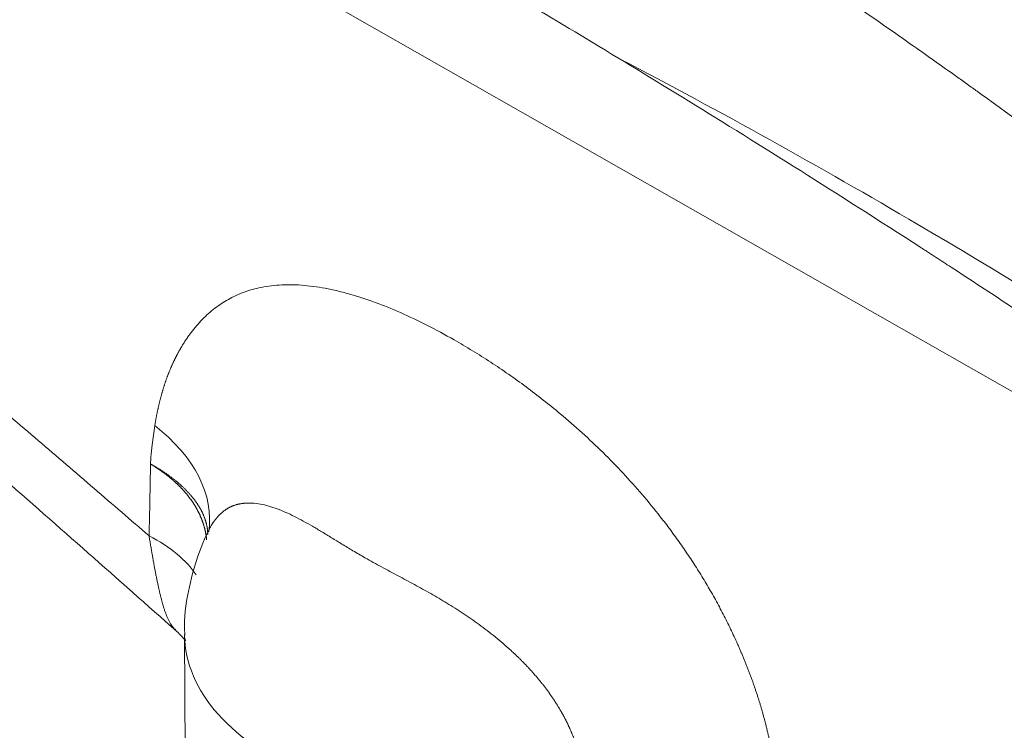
# Model space of a CAD drawing. Header units: millimetres. Extents: x 19214 to 26510, y -7957 to -532.
# Tile 107 of 150: x 26390.88 to 26397.34, y -7537.54 to -7532.88. Entities that reach past the tile are written whole.
import ezdxf

# ---------------------------------------------------------------- set-up
doc = ezdxf.new("R2010")
doc.units = ezdxf.units.MM
doc.header["$LTSCALE"] = 0.3175
doc.layers.add('1轮廓实线层', color=7, linetype='Continuous', lineweight=18)

# ---------------------------------------------------------------- blocks, each defined once
blk = doc.blocks.new('坐标系')
at = {"layer": '1轮廓实线层'}
for p, q in [((42527.8013, -35936.902), (42519.6446, -35932.2539)), ((42522.8033, -35936.1952), (42522.8047, -35936.1971)), ((42522.7031, -35936.6019), (42522.7128, -35938.3298))]:
    blk.add_line(p, q, dxfattribs=at)
for centre, major_axis, ratio, start_param, end_param in [((42522.0971, -35936.1131), (-0.6927, 0.1204), 0.64887, 3.155223, 4.030796), ((42522.0774, -35936.4832), (-0.7029, 0.0168), 0.502371, 3.473643, 3.941253), ((42523.828, -35936.5956), (1.125, 0.0063), 0.573587, 3.1429, 5.008202)]:
    blk.add_ellipse(centre, major_axis=major_axis, ratio=ratio, start_param=start_param, end_param=end_param, dxfattribs=at)
for points, knots in [([(42520.0546, -35920.3356), (42521.9234, -35921.8575), (42524.7207, -35924.0883), (42528.4637, -35926.9991), (42531.2802, -35929.157), (42533.6375, -35930.9401), (42535.5308, -35932.3607), (42536.9549, -35933.4242), (42538.3839, -35934.4867), (42539.5792, -35935.3723), (42540.5387, -35936.0814), (42541.1398, -35936.525), (42541.6215, -35936.8803), (42541.9836, -35937.147), (42542.285, -35937.369), (42542.4975, -35937.5255), (42542.617, -35937.6134), (42542.6806, -35937.6602), (42542.7088, -35937.6809)], [0, 0, 0, 0, 0.25, 0.375, 0.5, 0.625, 0.6875, 0.75, 0.8125, 0.875, 0.90625, 0.9375, 0.953125, 0.96875, 0.984375, 0.992187, 0.996094, 1, 1, 1, 1]), ([(42542.3105, -35937.9101), (42541.8367, -35937.5614), (42541.3629, -35937.2124), (42540.6523, -35936.6883), (42540.4154, -35936.5135), (42539.9417, -35936.1636), (42539.7049, -35935.9886), (42538.9944, -35935.4632), (42538.5208, -35935.1124), (42537.5738, -35934.4096), (42537.1004, -35934.0577), (42535.6803, -35932.9999), (42534.7339, -35932.292), (42533.315, -35931.2251), (42532.8422, -35930.8686), (42531.8969, -35930.1536), (42531.4244, -35929.7951), (42530.4799, -35929.0761), (42530.0079, -35928.7155), (42529.0641, -35927.9921), (42528.5924, -35927.6293), (42527.6491, -35926.9014), (42527.1776, -35926.5363), (42526.2347, -35925.8035), (42525.7634, -35925.4359), (42524.8211, -35924.698), (42524.3501, -35924.3278), (42523.4088, -35923.5842), (42522.9386, -35923.2109), (42521.9993, -35922.4608), (42521.5303, -35922.0839), (42520.8272, -35921.5163), (42520.5929, -35921.3267), (42520.2414, -35921.0417), (42520.1243, -35920.9466), (42519.89, -35920.7562), (42519.7729, -35920.6609), (42519.6557, -35920.5655)], [0, 0, 0, 0, 0.0625, 0.0625, 0.09375, 0.09375, 0.125, 0.125, 0.1875, 0.1875, 0.25, 0.25, 0.375, 0.375, 0.4375, 0.4375, 0.5, 0.5, 0.5625, 0.5625, 0.625, 0.625, 0.6875, 0.6875, 0.75, 0.75, 0.8125, 0.8125, 0.875, 0.875, 0.9375, 0.9375, 0.96875, 0.96875, 0.984375, 0.984375, 1, 1, 1, 1]), ([(42525.4058, -35947.6695), (42523.5253, -35946.2857), (42519.7503, -35943.4971), (42514.0677, -35939.2284), (42509.336, -35935.5813), (42505.566, -35932.6005), (42503.6886, -35931.0872), (42502.7523, -35930.3248)], [0, 0, 0, 0, 0.25, 0.5, 0.75, 0.875, 1, 1, 1, 1]), ([(42525.4006, -35947.6912), (42525.3724, -35947.6705), (42525.3089, -35947.6237), (42525.1894, -35947.5358), (42524.9768, -35947.3793), (42524.6754, -35947.1573), (42524.3134, -35946.8906), (42523.8316, -35946.5353), (42523.2305, -35946.0917), (42522.2711, -35945.3826), (42521.0757, -35944.497), (42519.6468, -35943.4345), (42518.2226, -35942.371), (42516.3293, -35940.9504), (42513.9721, -35939.1673), (42511.1555, -35937.0094), (42507.4126, -35934.0986), (42504.6152, -35931.8678), (42502.7464, -35930.3459)], [0, 0, 0, 0, 0.003906, 0.007813, 0.015625, 0.03125, 0.046875, 0.0625, 0.09375, 0.125, 0.1875, 0.25, 0.3125, 0.375, 0.5, 0.625, 0.75, 1, 1, 1, 1]), ([(42502.3487, -35930.5755), (42504.2175, -35932.0974), (42507.0148, -35934.3283), (42510.7578, -35937.239), (42513.5743, -35939.397), (42515.9316, -35941.18), (42517.8248, -35942.6006), (42519.249, -35943.6641), (42520.678, -35944.7267), (42521.8733, -35945.6122), (42522.8328, -35946.3213), (42523.4339, -35946.765), (42523.9156, -35947.1202), (42524.2777, -35947.387), (42524.5791, -35947.609), (42524.7916, -35947.7654), (42524.9111, -35947.8534), (42524.9747, -35947.9001), (42525.0029, -35947.9209)], [0, 0, 0, 0, 0.25, 0.375, 0.5, 0.625, 0.6875, 0.75, 0.8125, 0.875, 0.90625, 0.9375, 0.953125, 0.96875, 0.984375, 0.992187, 0.996094, 1, 1, 1, 1]), ([(42517.1868, -35930.904), (42517.3963, -35930.907), (42517.6157, -35930.9227), (42518.0763, -35930.9811), (42518.3174, -35931.0237), (42518.8232, -35931.1378), (42519.0878, -35931.2093), (42519.5041, -35931.3396), (42519.646, -35931.3869), (42519.864, -35931.4639), (42519.9742, -35931.5039), (42520.105, -35931.5532), (42520.171, -35931.5785), (42520.2041, -35931.5914), (42520.2207, -35931.5978), (42520.229, -35931.6011), (42520.2332, -35931.6027), (42520.2353, -35931.6035), (42520.2363, -35931.6039), (42520.2368, -35931.6041), (42520.2371, -35931.6042), (42520.2372, -35931.6043), (42520.2373, -35931.6043), (42520.2373, -35931.6043), (42520.2373, -35931.6043), (42520.666, -35931.7718), (42521.1119, -35931.9682), (42521.8072, -35932.3073), (42522.0434, -35932.4278), (42522.4043, -35932.6199), (42522.5865, -35932.7188), (42522.802, -35932.8392), (42522.9104, -35932.9006), (42522.9648, -35932.9316), (42522.9921, -35932.9472), (42523.0057, -35932.955), (42523.0126, -35932.959), (42523.016, -35932.9609), (42523.0177, -35932.9619), (42523.0185, -35932.9624), (42523.0189, -35932.9626), (42523.0192, -35932.9628), (42523.0193, -35932.9628), (42523.0193, -35932.9628), (42523.0193, -35932.9629), (42523.2397, -35933.0894), (42523.4594, -35933.2194), (42523.8965, -35933.486), (42524.1139, -35933.6225), (42524.5457, -35933.9013), (42524.7601, -35934.0435), (42525.0788, -35934.2608), (42525.2374, -35934.3703), (42525.421, -35934.4997), (42525.5125, -35934.5648), (42525.5581, -35934.5974), (42525.5809, -35934.6138), (42525.5923, -35934.6219), (42525.598, -35934.626), (42525.6009, -35934.6281), (42525.6023, -35934.6291), (42525.603, -35934.6296), (42525.6033, -35934.6299), (42525.6035, -35934.63), (42525.6036, -35934.63), (42525.6036, -35934.6301), (42525.6037, -35934.6301), (42525.8472, -35934.805), (42526.081, -35934.9783), (42526.5267, -35935.3194), (42526.7386, -35935.4871), (42527.0385, -35935.7331), (42527.2325, -35935.8952), (42527.5046, -35936.1321), (42527.7573, -35936.3619), (42527.9124, -35936.51), (42527.9865, -35936.5827)], [0, 0, 0, 0, 0.0625, 0.0625, 0.125, 0.125, 0.1875, 0.1875, 0.21875, 0.21875, 0.234375, 0.242187, 0.246094, 0.248047, 0.249023, 0.249512, 0.249756, 0.249878, 0.249939, 0.249969, 0.249985, 0.249992, 0.249996, 0.249996, 0.25, 0.25, 0.375, 0.375, 0.4375, 0.4375, 0.46875, 0.484375, 0.492187, 0.496094, 0.498047, 0.499023, 0.499512, 0.499756, 0.499878, 0.499939, 0.499969, 0.499985, 0.499992, 0.499992, 0.5, 0.5, 0.5625, 0.5625, 0.625, 0.625, 0.6875, 0.6875, 0.71875, 0.734375, 0.742187, 0.746094, 0.748047, 0.749023, 0.749512, 0.749756, 0.749878, 0.749939, 0.749969, 0.749985, 0.749992, 0.749992, 0.75, 0.75, 0.8125, 0.8125, 0.875, 0.875, 0.90625, 0.9375, 0.96875, 1, 1, 1, 1]), ([(42518.6873, -35933.0074), (42518.7053, -35933.0219), (42518.7413, -35933.0509), (42518.7951, -35933.0942), (42518.8486, -35933.1374), (42518.9019, -35933.1804), (42518.9549, -35933.2232), (42519.0076, -35933.2659), (42519.0601, -35933.3084), (42519.1123, -35933.3507), (42519.1643, -35933.3928), (42519.216, -35933.4348), (42519.2675, -35933.4765), (42519.3186, -35933.5181), (42519.3696, -35933.5595), (42519.4202, -35933.6008), (42519.4706, -35933.6419), (42519.5208, -35933.6827), (42519.5707, -35933.7235), (42519.6203, -35933.764), (42519.6697, -35933.8043), (42519.7188, -35933.8445), (42519.7676, -35933.8845), (42519.8162, -35933.9243), (42519.8646, -35933.964), (42519.9126, -35934.0034), (42519.9605, -35934.0427), (42520.008, -35934.0818), (42520.0553, -35934.1207), (42520.1024, -35934.1595), (42520.1492, -35934.198), (42520.1957, -35934.2364), (42520.242, -35934.2746), (42520.288, -35934.3126), (42520.3338, -35934.3505), (42520.3793, -35934.3881), (42520.4246, -35934.4256), (42520.4696, -35934.4629), (42520.5143, -35934.5), (42520.5588, -35934.5369), (42520.6031, -35934.5737), (42520.6707, -35934.6299), (42520.7614, -35934.7054), (42520.875, -35934.8001), (42520.9877, -35934.8943), (42521.0995, -35934.988), (42521.2104, -35935.0811), (42521.3205, -35935.1737), (42521.4296, -35935.2657), (42521.5379, -35935.3572), (42521.6454, -35935.4481), (42521.7519, -35935.5385), (42521.8576, -35935.6283), (42521.9624, -35935.7175), (42522.0664, -35935.8062), (42522.1694, -35935.8944), (42522.2717, -35935.982), (42522.373, -35936.069), (42522.4735, -35936.1555), (42522.5402, -35936.213), (42522.5734, -35936.2416)], [0, 0, 0, 0, 0.013691, 0.027322, 0.040891, 0.0544, 0.067847, 0.081234, 0.094559, 0.107824, 0.121028, 0.134171, 0.147253, 0.160274, 0.173234, 0.186133, 0.198971, 0.211748, 0.224464, 0.237119, 0.249714, 0.262247, 0.27472, 0.287131, 0.299482, 0.311771, 0.324, 0.336168, 0.348274, 0.36032, 0.372305, 0.384229, 0.396092, 0.407894, 0.419635, 0.431316, 0.442935, 0.454493, 0.465991, 0.477427, 0.488802, 0.500117, 0.529578, 0.55884, 0.587903, 0.616768, 0.645433, 0.6739, 0.702168, 0.730238, 0.758108, 0.78578, 0.813253, 0.840527, 0.867603, 0.89448, 0.921158, 0.947637, 0.973918, 1, 1, 1, 1]), ([(42518.736, -35933.2287), (42518.8692, -35933.3383), (42519.156, -35933.5751), (42519.6161, -35933.9578), (42520.1366, -35934.3944), (42520.7165, -35934.8859), (42521.3547, -35935.4332), (42522.0145, -35936.0064), (42522.4594, -35936.3991), (42522.6736, -35936.5896)], [0, 0, 0, 0, 0.09971, 0.215131, 0.346247, 0.493036, 0.655478, 0.833556, 1, 1, 1, 1]), ([(42527.8013, -35936.902), (42527.6909, -35936.813), (42527.5587, -35936.7097), (42527.2493, -35936.4755), (42527.0721, -35936.3447), (42526.7716, -35936.129), (42526.5597, -35935.9787), (42526.3244, -35935.816), (42526.0771, -35935.6473), (42525.9474, -35935.56), (42525.7439, -35935.4247), (42525.6399, -35935.356), (42525.5145, -35935.2741), (42525.4508, -35935.2327), (42525.4187, -35935.2119), (42525.4026, -35935.2014), (42525.3945, -35935.1962), (42525.3905, -35935.1936), (42525.3885, -35935.1923), (42525.3875, -35935.1916), (42525.387, -35935.1914), (42525.3867, -35935.1912), (42525.3866, -35935.1911), (42525.2345, -35935.0927), (42525.0879, -35934.9992), (42524.8061, -35934.8215), (42524.6707, -35934.7372), (42524.4116, -35934.5777), (42524.2877, -35934.5023), (42524.0518, -35934.3602), (42523.9397, -35934.2935), (42523.7275, -35934.1683), (42523.6274, -35934.1098), (42523.4394, -35934.0009), (42523.3514, -35933.9504), (42523.2695, -35933.9038), (42523.2695, -35933.9037), (42523.2694, -35933.9037)], [0, 0, 0, 0, 0.142847, 0.142847, 0.285694, 0.285694, 0.357117, 0.428541, 0.428541, 0.499964, 0.499964, 0.535676, 0.553532, 0.56246, 0.566924, 0.569156, 0.570272, 0.57083, 0.571109, 0.571248, 0.571318, 0.571318, 0.571388, 0.571388, 0.642811, 0.642811, 0.714235, 0.714235, 0.785658, 0.785658, 0.857082, 0.857082, 0.928505, 0.928505, 0.999929, 0.999929, 1, 1, 1, 1]), ([(42528.2933, -35937.184), (42528.2763, -35937.1679), (42528.2592, -35937.152), (42528.116, -35937.0196), (42527.986, -35936.9079), (42527.5927, -35936.5848), (42527.3247, -35936.3836), (42526.5088, -35935.8021), (42525.9493, -35935.4442), (42525.019, -35934.8969), (42524.6567, -35934.6953), (42524.2896, -35934.5036)], [0, 0, 0, 0, 0.014124, 0.014124, 0.118065, 0.118065, 0.325947, 0.325947, 0.74171, 0.74171, 1, 1, 1, 1]), ([(42522.5943, -35935.8399), (42522.5945, -35935.8382), (42522.5951, -35935.835), (42522.5959, -35935.8301), (42522.5967, -35935.8253), (42522.5975, -35935.8205), (42522.5984, -35935.8157), (42522.5993, -35935.8109), (42522.6002, -35935.8061), (42522.6011, -35935.8014), (42522.602, -35935.7967), (42522.603, -35935.792), (42522.604, -35935.7874), (42522.605, -35935.7827), (42522.606, -35935.7781), (42522.607, -35935.7735), (42522.608, -35935.7689), (42522.6091, -35935.7643), (42522.6102, -35935.7598), (42522.6113, -35935.7553), (42522.6124, -35935.7508), (42522.6135, -35935.7463), (42522.6147, -35935.7419), (42522.6159, -35935.7374), (42522.617, -35935.733), (42522.6182, -35935.7286), (42522.6195, -35935.7242), (42522.6207, -35935.7199), (42522.622, -35935.7156), (42522.6233, -35935.7113), (42522.6246, -35935.707), (42522.6259, -35935.7027), (42522.6272, -35935.6985), (42522.6286, -35935.6942), (42522.6299, -35935.69), (42522.6313, -35935.6859), (42522.6327, -35935.6817), (42522.6341, -35935.6776), (42522.6356, -35935.6735), (42522.6371, -35935.6694), (42522.6385, -35935.6653), (42522.64, -35935.6612), (42522.6415, -35935.6572), (42522.6431, -35935.6532), (42522.6446, -35935.6492), (42522.6462, -35935.6452), (42522.6478, -35935.6413), (42522.6494, -35935.6374), (42522.651, -35935.6335), (42522.6527, -35935.6296), (42522.6543, -35935.6257), (42522.656, -35935.6219), (42522.6577, -35935.618), (42522.6594, -35935.6142), (42522.6612, -35935.6105), (42522.6629, -35935.6067), (42522.6647, -35935.603), (42522.6665, -35935.5993), (42522.6683, -35935.5956), (42522.6701, -35935.5919), (42522.672, -35935.5882), (42522.6739, -35935.5846), (42522.6758, -35935.581), (42522.6777, -35935.5774), (42522.6796, -35935.5738), (42522.6815, -35935.5703), (42522.6835, -35935.5668), (42522.6855, -35935.5633), (42522.6875, -35935.5598), (42522.6895, -35935.5563), (42522.6915, -35935.5529), (42522.6936, -35935.5494), (42522.6956, -35935.546), (42522.6977, -35935.5427), (42522.6998, -35935.5393), (42522.702, -35935.536), (42522.7041, -35935.5326), (42522.7063, -35935.5293), (42522.7085, -35935.5261), (42522.7107, -35935.5228), (42522.7129, -35935.5196), (42522.7151, -35935.5164), (42522.7174, -35935.5132), (42522.7197, -35935.51), (42522.722, -35935.5069), (42522.7243, -35935.5037), (42522.7388, -35935.4844), (42522.7671, -35935.4514), (42522.8124, -35935.411), (42522.8619, -35935.3784), (42522.9156, -35935.3535), (42522.9655, -35935.3388), (42523.0101, -35935.3307), (42523.048, -35935.3269), (42523.0875, -35935.3259), (42523.1284, -35935.3275), (42523.171, -35935.3319), (42523.2151, -35935.339), (42523.2607, -35935.3488), (42523.3211, -35935.3647), (42523.3972, -35935.3896), (42523.49, -35935.4271), (42523.5862, -35935.4729), (42523.6741, -35935.5204), (42523.7519, -35935.5663), (42523.8181, -35935.608), (42523.8832, -35935.6519), (42523.9472, -35935.6979), (42524.0101, -35935.746), (42524.0783, -35935.8014), (42524.1511, -35935.8648), (42524.2276, -35935.937), (42524.3008, -35936.0121), (42524.3706, -35936.0902), (42524.4279, -35936.16), (42524.4738, -35936.2201), (42524.5094, -35936.2693), (42524.5436, -35936.3193), (42524.5764, -35936.3701), (42524.6078, -35936.4217), (42524.6377, -35936.4741), (42524.6662, -35936.5274), (42524.6931, -35936.5815), (42524.712, -35936.6221), (42524.7238, -35936.6488), (42524.7292, -35936.6613), (42524.7345, -35936.6739), (42524.7397, -35936.6863), (42524.7449, -35936.6988), (42524.7499, -35936.7113), (42524.7548, -35936.7238), (42524.7596, -35936.7362), (42524.7643, -35936.7487), (42524.7689, -35936.7611), (42524.7734, -35936.7735), (42524.7778, -35936.7859), (42524.7821, -35936.7983), (42524.7862, -35936.8107), (42524.7903, -35936.8231), (42524.7943, -35936.8355), (42524.7981, -35936.8478), (42524.8019, -35936.8602), (42524.8055, -35936.8725), (42524.8091, -35936.8849), (42524.8125, -35936.8972), (42524.8158, -35936.9095), (42524.8191, -35936.9218), (42524.8222, -35936.9341), (42524.8252, -35936.9464), (42524.8281, -35936.9586), (42524.8309, -35936.9709), (42524.8336, -35936.9832), (42524.8362, -35936.9954), (42524.8386, -35937.0076), (42524.841, -35937.0199), (42524.8433, -35937.0321), (42524.8454, -35937.0443), (42524.8475, -35937.0565), (42524.8494, -35937.0687), (42524.8512, -35937.0809), (42524.8529, -35937.0931), (42524.8545, -35937.1052), (42524.856, -35937.1174), (42524.857, -35937.1255), (42524.8574, -35937.1295)], [0, 0, 0, 0, 0.001477, 0.002954, 0.004429, 0.005904, 0.007378, 0.008851, 0.010323, 0.011794, 0.013265, 0.014735, 0.016204, 0.017673, 0.019141, 0.020609, 0.022076, 0.023542, 0.025009, 0.026474, 0.02794, 0.029405, 0.03087, 0.032334, 0.033798, 0.035262, 0.036726, 0.03819, 0.039654, 0.041117, 0.042581, 0.044044, 0.045508, 0.046972, 0.048436, 0.0499, 0.051364, 0.052828, 0.054293, 0.055758, 0.057223, 0.058689, 0.060155, 0.061621, 0.063088, 0.064555, 0.066023, 0.067492, 0.068961, 0.070431, 0.071901, 0.073372, 0.074844, 0.076316, 0.07779, 0.079264, 0.080739, 0.082215, 0.083692, 0.08517, 0.086649, 0.088129, 0.08961, 0.091092, 0.092576, 0.09406, 0.095546, 0.097033, 0.098521, 0.100011, 0.101502, 0.102994, 0.104488, 0.105983, 0.107479, 0.108977, 0.110477, 0.111978, 0.113481, 0.114985, 0.116492, 0.117999, 0.119509, 0.12102, 0.122533, 0.124048, 0.125565, 0.150873, 0.175863, 0.200693, 0.225522, 0.250512, 0.265494, 0.280584, 0.295816, 0.311221, 0.32683, 0.342672, 0.358777, 0.375171, 0.4055, 0.436358, 0.467882, 0.500202, 0.521878, 0.543146, 0.56404, 0.584601, 0.604868, 0.624883, 0.650887, 0.67625, 0.70109, 0.725531, 0.749705, 0.763705, 0.777615, 0.791463, 0.805276, 0.819081, 0.832907, 0.846779, 0.860727, 0.874776, 0.877969, 0.881155, 0.884334, 0.887506, 0.890671, 0.893831, 0.896985, 0.900134, 0.903278, 0.906416, 0.909551, 0.912681, 0.915808, 0.918931, 0.922051, 0.925169, 0.928284, 0.931396, 0.934507, 0.937617, 0.940725, 0.943832, 0.946939, 0.950046, 0.953153, 0.95626, 0.959369, 0.962478, 0.965589, 0.968702, 0.971817, 0.974934, 0.978054, 0.981177, 0.984304, 0.987434, 0.990569, 0.993708, 0.996851, 1, 1, 1, 1]), ([(42522.5786, -35935.9797), (42522.5787, -35935.9783), (42522.5788, -35935.9769), (42522.5789, -35935.9752), (42522.5789, -35935.9749), (42522.579, -35935.9733), (42522.5791, -35935.972), (42522.5793, -35935.9686), (42522.5794, -35935.9666), (42522.5798, -35935.9613), (42522.58, -35935.9581), (42522.5803, -35935.9547), (42522.5803, -35935.9545), (42522.5816, -35935.9392), (42522.5831, -35935.9243), (42522.5861, -35935.8979), (42522.5875, -35935.8863), (42522.5907, -35935.863), (42522.5924, -35935.8514), (42522.5943, -35935.8399)], [0, 0, 0, 0, 0.027907, 0.027907, 0.034865, 0.034865, 0.061338, 0.061338, 0.104325, 0.104325, 0.171206, 0.171206, 0.175402, 0.175402, 0.490316, 0.490316, 0.742092, 0.742092, 1, 1, 1, 1]), ([(42522.7833, -35936.2564), (42522.7832, -35936.2555), (42522.783, -35936.2536), (42522.7827, -35936.2508), (42522.7824, -35936.2479), (42522.782, -35936.245), (42522.7816, -35936.2422), (42522.7811, -35936.2393), (42522.7807, -35936.2365), (42522.7802, -35936.2336), (42522.7796, -35936.2308), (42522.7791, -35936.228), (42522.7785, -35936.2252), (42522.7779, -35936.2224), (42522.7772, -35936.2196), (42522.7766, -35936.2168), (42522.7759, -35936.214), (42522.7751, -35936.2112), (42522.7744, -35936.2085), (42522.7736, -35936.2057), (42522.7728, -35936.203), (42522.7719, -35936.2002), (42522.771, -35936.1975), (42522.7701, -35936.1948), (42522.7692, -35936.192), (42522.7683, -35936.1893), (42522.7673, -35936.1866), (42522.7663, -35936.184), (42522.7652, -35936.1813), (42522.7642, -35936.1786), (42522.7631, -35936.176), (42522.762, -35936.1733), (42522.7608, -35936.1707), (42522.7597, -35936.1681), (42522.7585, -35936.1655), (42522.7573, -35936.1629), (42522.7561, -35936.1603), (42522.7548, -35936.1577), (42522.7535, -35936.1551), (42522.7522, -35936.1526), (42522.7509, -35936.15), (42522.7495, -35936.1475), (42522.7481, -35936.145), (42522.7467, -35936.1424), (42522.7453, -35936.1399), (42522.7439, -35936.1374), (42522.7424, -35936.135), (42522.7409, -35936.1325), (42522.7394, -35936.1301), (42522.7379, -35936.1276), (42522.7364, -35936.1252), (42522.7348, -35936.1228), (42522.7332, -35936.1204), (42522.7316, -35936.118), (42522.73, -35936.1156), (42522.7283, -35936.1132), (42522.7267, -35936.1109), (42522.725, -35936.1085), (42522.7233, -35936.1062), (42522.7215, -35936.1039), (42522.7198, -35936.1016), (42522.7181, -35936.0993), (42522.7163, -35936.097), (42522.7145, -35936.0948), (42522.7127, -35936.0925), (42522.7109, -35936.0903), (42522.709, -35936.088), (42522.7072, -35936.0858), (42522.7053, -35936.0836), (42522.7034, -35936.0815), (42522.7015, -35936.0793), (42522.6996, -35936.0771), (42522.6976, -35936.075), (42522.6957, -35936.0729), (42522.6937, -35936.0707), (42522.6918, -35936.0686), (42522.6898, -35936.0665), (42522.6878, -35936.0645), (42522.6858, -35936.0624), (42522.6837, -35936.0604), (42522.6817, -35936.0583), (42522.6796, -35936.0563), (42522.6776, -35936.0543), (42522.6755, -35936.0523), (42522.6734, -35936.0503), (42522.6713, -35936.0484), (42522.6692, -35936.0464), (42522.6671, -35936.0445), (42522.665, -35936.0426), (42522.6628, -35936.0406), (42522.6607, -35936.0387), (42522.6585, -35936.0369), (42522.6563, -35936.035), (42522.6542, -35936.0331), (42522.652, -35936.0313), (42522.6498, -35936.0295), (42522.6476, -35936.0277), (42522.6454, -35936.0259), (42522.6431, -35936.0241), (42522.6409, -35936.0223), (42522.6387, -35936.0206), (42522.6364, -35936.0188), (42522.6342, -35936.0171), (42522.6319, -35936.0154), (42522.6297, -35936.0137), (42522.6274, -35936.012), (42522.6251, -35936.0103), (42522.6228, -35936.0086), (42522.6205, -35936.007), (42522.6182, -35936.0054), (42522.6159, -35936.0037), (42522.6136, -35936.0021), (42522.6113, -35936.0005), (42522.609, -35935.999), (42522.6067, -35935.9974), (42522.6044, -35935.9959), (42522.6021, -35935.9943), (42522.5997, -35935.9928), (42522.5974, -35935.9913), (42522.5951, -35935.9898), (42522.5927, -35935.9883), (42522.5904, -35935.9868), (42522.588, -35935.9854), (42522.5857, -35935.9839), (42522.5833, -35935.9825), (42522.581, -35935.9811), (42522.5794, -35935.9801), (42522.5786, -35935.9797)], [0, 0, 0, 0, 0.008887, 0.018104, 0.027307, 0.036497, 0.045674, 0.054837, 0.063986, 0.073121, 0.082241, 0.091347, 0.100438, 0.109514, 0.118575, 0.127621, 0.13665, 0.145664, 0.154662, 0.163643, 0.172608, 0.181556, 0.190487, 0.199402, 0.208298, 0.217178, 0.226039, 0.234883, 0.243709, 0.252516, 0.261305, 0.270076, 0.278827, 0.28756, 0.296274, 0.304968, 0.313642, 0.322298, 0.330933, 0.339548, 0.348143, 0.356718, 0.365272, 0.373806, 0.382319, 0.390811, 0.399282, 0.407732, 0.416161, 0.424568, 0.432953, 0.441317, 0.449659, 0.457979, 0.466276, 0.474552, 0.482805, 0.491035, 0.499243, 0.507429, 0.515591, 0.52373, 0.531847, 0.53994, 0.54801, 0.556056, 0.56408, 0.572079, 0.580055, 0.588007, 0.595935, 0.603839, 0.61172, 0.619576, 0.627408, 0.635215, 0.642999, 0.650758, 0.658492, 0.666202, 0.673887, 0.681548, 0.689183, 0.696794, 0.70438, 0.711941, 0.719477, 0.726988, 0.734474, 0.741935, 0.74937, 0.756781, 0.764166, 0.771525, 0.778859, 0.786168, 0.793452, 0.800709, 0.807942, 0.815148, 0.82233, 0.829485, 0.836615, 0.843719, 0.850798, 0.857851, 0.864878, 0.871879, 0.878855, 0.885804, 0.892728, 0.899627, 0.906499, 0.913346, 0.920166, 0.926961, 0.93373, 0.940473, 0.947191, 0.953882, 0.960548, 0.967188, 0.973802, 0.98039, 0.986953, 0.993489, 1, 1, 1, 1]), ([(42522.7873, -35936.2373), (42522.7873, -35936.2372), (42522.7873, -35936.2363), (42522.7873, -35936.2344), (42522.7872, -35936.2317), (42522.7871, -35936.229), (42522.7869, -35936.2263), (42522.7866, -35936.2235), (42522.7864, -35936.2207), (42522.786, -35936.2179), (42522.7857, -35936.2151), (42522.7852, -35936.2122), (42522.7848, -35936.2094), (42522.7842, -35936.2065), (42522.7836, -35936.2036), (42522.783, -35936.2006), (42522.7823, -35936.1977), (42522.7815, -35936.1947), (42522.7807, -35936.1917), (42522.7799, -35936.1887), (42522.7789, -35936.1857), (42522.778, -35936.1827), (42522.7769, -35936.1796), (42522.7758, -35936.1765), (42522.7747, -35936.1734), (42522.7734, -35936.1703), (42522.7722, -35936.1672), (42522.7708, -35936.1641), (42522.7694, -35936.1609), (42522.7679, -35936.1578), (42522.7664, -35936.1546), (42522.7648, -35936.1514), (42522.7631, -35936.1482), (42522.7614, -35936.145), (42522.7596, -35936.1418), (42522.7577, -35936.1385), (42522.7557, -35936.1353), (42522.7537, -35936.132), (42522.7516, -35936.1287), (42522.7495, -35936.1254), (42522.7472, -35936.1221), (42522.7449, -35936.1188), (42522.7425, -35936.1155), (42522.7401, -35936.1122), (42522.7376, -35936.1089), (42522.735, -35936.1055), (42522.7323, -35936.1022), (42522.7296, -35936.0988), (42522.7268, -35936.0955), (42522.7239, -35936.0921), (42522.7209, -35936.0887), (42522.7178, -35936.0854), (42522.7147, -35936.082), (42522.7115, -35936.0786), (42522.7083, -35936.0752), (42522.7049, -35936.0719), (42522.7015, -35936.0685), (42522.698, -35936.0651), (42522.6944, -35936.0617), (42522.6907, -35936.0583), (42522.687, -35936.055), (42522.6832, -35936.0516), (42522.6793, -35936.0482), (42522.6753, -35936.0448), (42522.6712, -35936.0415), (42522.6671, -35936.0381), (42522.6629, -35936.0348), (42522.6586, -35936.0314), (42522.6542, -35936.0281), (42522.6497, -35936.0248), (42522.6452, -35936.0215), (42522.6406, -35936.0182), (42522.6359, -35936.0149), (42522.6311, -35936.0116), (42522.6262, -35936.0083), (42522.6213, -35936.0051), (42522.6162, -35936.0018), (42522.6111, -35935.9986), (42522.6059, -35935.9954), (42522.6006, -35935.9922), (42522.5952, -35935.989), (42522.5898, -35935.9859), (42522.5842, -35935.9828), (42522.5805, -35935.9807), (42522.5786, -35935.9797)], [0, 0, 0, 0, 0.00086, 0.011432, 0.022045, 0.032701, 0.043398, 0.054136, 0.064917, 0.075739, 0.086604, 0.09751, 0.108457, 0.119447, 0.130478, 0.141551, 0.152665, 0.163822, 0.17502, 0.186259, 0.197541, 0.208864, 0.220229, 0.231635, 0.243083, 0.254573, 0.266105, 0.277678, 0.289293, 0.300949, 0.312648, 0.324388, 0.336173, 0.348005, 0.359886, 0.371814, 0.38379, 0.395815, 0.407887, 0.420008, 0.432177, 0.444394, 0.456659, 0.468972, 0.481333, 0.493742, 0.5062, 0.518705, 0.531258, 0.543859, 0.556508, 0.569205, 0.581949, 0.59474, 0.60758, 0.620466, 0.6334, 0.64638, 0.659408, 0.672483, 0.685604, 0.698772, 0.711986, 0.725247, 0.738554, 0.751907, 0.765306, 0.778751, 0.792241, 0.805777, 0.819358, 0.832985, 0.846656, 0.860373, 0.874135, 0.887941, 0.901793, 0.915689, 0.929629, 0.943614, 0.957644, 0.971718, 0.985837, 1, 1, 1, 1]), ([(42524.1563, -35937.1146), (42524.1561, -35937.1132), (42524.1557, -35937.1105), (42524.1551, -35937.1064), (42524.1545, -35937.1023), (42524.1539, -35937.0982), (42524.1532, -35937.0941), (42524.1525, -35937.09), (42524.1517, -35937.086), (42524.1509, -35937.0819), (42524.1501, -35937.0778), (42524.1493, -35937.0738), (42524.1484, -35937.0697), (42524.1476, -35937.0657), (42524.1466, -35937.0616), (42524.1457, -35937.0576), (42524.1447, -35937.0536), (42524.1437, -35937.0495), (42524.1427, -35937.0455), (42524.1416, -35937.0415), (42524.1405, -35937.0375), (42524.1394, -35937.0335), (42524.1383, -35937.0296), (42524.1371, -35937.0256), (42524.1359, -35937.0216), (42524.1347, -35937.0177), (42524.1335, -35937.0137), (42524.1322, -35937.0098), (42524.1309, -35937.0059), (42524.1296, -35937.0019), (42524.1282, -35936.998), (42524.1269, -35936.9941), (42524.1255, -35936.9902), (42524.1241, -35936.9864), (42524.1226, -35936.9825), (42524.1211, -35936.9786), (42524.1197, -35936.9748), (42524.1181, -35936.9709), (42524.1166, -35936.9671), (42524.115, -35936.9633), (42524.1134, -35936.9595), (42524.1118, -35936.9557), (42524.1102, -35936.9519), (42524.1085, -35936.9481), (42524.1069, -35936.9443), (42524.1052, -35936.9406), (42524.1035, -35936.9368), (42524.1017, -35936.9331), (42524.0999, -35936.9294), (42524.0982, -35936.9257), (42524.0964, -35936.922), (42524.0945, -35936.9183), (42524.0927, -35936.9146), (42524.0908, -35936.911), (42524.0889, -35936.9073), (42524.087, -35936.9037), (42524.0851, -35936.9001), (42524.0831, -35936.8965), (42524.0812, -35936.8929), (42524.0792, -35936.8893), (42524.0772, -35936.8857), (42524.0751, -35936.8821), (42524.0731, -35936.8786), (42524.071, -35936.8751), (42524.069, -35936.8715), (42524.0669, -35936.868), (42524.0647, -35936.8645), (42524.0626, -35936.8611), (42524.0605, -35936.8576), (42524.0583, -35936.8541), (42524.0561, -35936.8507), (42524.0539, -35936.8473), (42524.0517, -35936.8438), (42524.0495, -35936.8404), (42524.0472, -35936.837), (42524.0449, -35936.8337), (42524.0427, -35936.8303), (42524.0404, -35936.8269), (42524.0381, -35936.8236), (42524.0357, -35936.8203), (42524.0334, -35936.817), (42524.031, -35936.8137), (42524.0287, -35936.8104), (42524.0263, -35936.8071), (42524.0239, -35936.8038), (42524.0215, -35936.8006), (42524.019, -35936.7974), (42524.0166, -35936.7941), (42524.0141, -35936.7909), (42524.0117, -35936.7877), (42524.0092, -35936.7846), (42524.0067, -35936.7814), (42524.0042, -35936.7782), (42524.0017, -35936.7751), (42523.9992, -35936.772), (42523.9966, -35936.7689), (42523.9941, -35936.7658), (42523.9915, -35936.7627), (42523.9889, -35936.7596), (42523.9863, -35936.7565), (42523.9837, -35936.7535), (42523.9811, -35936.7505), (42523.9785, -35936.7474), (42523.9759, -35936.7444), (42523.9732, -35936.7414), (42523.9706, -35936.7384), (42523.9679, -35936.7355), (42523.9653, -35936.7325), (42523.9626, -35936.7296), (42523.9599, -35936.7266), (42523.9572, -35936.7237), (42523.9545, -35936.7208), (42523.9518, -35936.7179), (42523.9491, -35936.715), (42523.9463, -35936.7122), (42523.9436, -35936.7093), (42523.9408, -35936.7065), (42523.9381, -35936.7037), (42523.9353, -35936.7008), (42523.9325, -35936.698), (42523.9298, -35936.6952), (42523.927, -35936.6925), (42523.9242, -35936.6897), (42523.9214, -35936.6869), (42523.9186, -35936.6842), (42523.9158, -35936.6815), (42523.9129, -35936.6787), (42523.9101, -35936.676), (42523.9073, -35936.6733), (42523.9044, -35936.6706), (42523.9016, -35936.668), (42523.8987, -35936.6653), (42523.8959, -35936.6627), (42523.8751, -35936.6435), (42523.8359, -35936.6098), (42523.7771, -35936.5647), (42523.7181, -35936.5239), (42523.6589, -35936.4865), (42523.5997, -35936.4518), (42523.5402, -35936.4189), (42523.4802, -35936.3869), (42523.4198, -35936.3546), (42523.3801, -35936.3328), (42523.3455, -35936.3131), (42523.3169, -35936.2963), (42523.2766, -35936.2719), (42523.2388, -35936.2488), (42523.2031, -35936.2269), (42523.1688, -35936.2065), (42523.1355, -35936.1877), (42523.1031, -35936.1706), (42523.0713, -35936.1556), (42523.04, -35936.1428), (42523.0092, -35936.1326), (42522.9789, -35936.1254), (42522.9582, -35936.1228), (42522.9463, -35936.1222), (42522.9429, -35936.1221), (42522.9395, -35936.122), (42522.9361, -35936.122), (42522.9327, -35936.1221), (42522.9294, -35936.1222), (42522.9261, -35936.1224), (42522.9228, -35936.1226), (42522.9195, -35936.1229), (42522.9162, -35936.1232), (42522.913, -35936.1237), (42522.9097, -35936.1241), (42522.9065, -35936.1247), (42522.9033, -35936.1253), (42522.9001, -35936.126), (42522.897, -35936.1267), (42522.8938, -35936.1276), (42522.8907, -35936.1284), (42522.8876, -35936.1294), (42522.8845, -35936.1304), (42522.8814, -35936.1315), (42522.8784, -35936.1327), (42522.8754, -35936.134), (42522.8724, -35936.1353), (42522.8694, -35936.1367), (42522.8665, -35936.1381), (42522.8635, -35936.1397), (42522.8606, -35936.1413), (42522.8577, -35936.143), (42522.8549, -35936.1448), (42522.852, -35936.1467), (42522.8492, -35936.1487), (42522.8464, -35936.1507), (42522.8437, -35936.1528), (42522.8409, -35936.155), (42522.8382, -35936.1573), (42522.8356, -35936.1597), (42522.8329, -35936.1621), (42522.8303, -35936.1647), (42522.8277, -35936.1673), (42522.8251, -35936.1701), (42522.8226, -35936.1729), (42522.8201, -35936.1758), (42522.8176, -35936.1788), (42522.8152, -35936.1819), (42522.8128, -35936.185), (42522.8104, -35936.1883), (42522.808, -35936.1917), (42522.8057, -35936.1951), (42522.8035, -35936.1987), (42522.8012, -35936.2023), (42522.799, -35936.2061), (42522.7969, -35936.2099), (42522.7948, -35936.2138), (42522.7927, -35936.2179), (42522.7906, -35936.222), (42522.7887, -35936.2262), (42522.7867, -35936.2306), (42522.7853, -35936.2338), (42522.7846, -35936.2356), (42522.7844, -35936.2359)], [0, 0, 0, 0, 0.001968, 0.00393, 0.005888, 0.00784, 0.009788, 0.011732, 0.01367, 0.015604, 0.017533, 0.019458, 0.021378, 0.023294, 0.025205, 0.027112, 0.029015, 0.030913, 0.032808, 0.034698, 0.036584, 0.038466, 0.040344, 0.042218, 0.044088, 0.045955, 0.047817, 0.049676, 0.051531, 0.053383, 0.055231, 0.057075, 0.058916, 0.060754, 0.062588, 0.064419, 0.066246, 0.06807, 0.069891, 0.071709, 0.073524, 0.075336, 0.077144, 0.07895, 0.080753, 0.082553, 0.08435, 0.086144, 0.087935, 0.089724, 0.09151, 0.093294, 0.095074, 0.096853, 0.098628, 0.100402, 0.102173, 0.103941, 0.105707, 0.107471, 0.109232, 0.110991, 0.112748, 0.114503, 0.116256, 0.118006, 0.119755, 0.121501, 0.123246, 0.124988, 0.126729, 0.128467, 0.130204, 0.131939, 0.133672, 0.135403, 0.137132, 0.13886, 0.140586, 0.14231, 0.144033, 0.145754, 0.147473, 0.149191, 0.150907, 0.152622, 0.154335, 0.156047, 0.157757, 0.159466, 0.161174, 0.16288, 0.164585, 0.166288, 0.16799, 0.169691, 0.171391, 0.173089, 0.174786, 0.176482, 0.178176, 0.17987, 0.181562, 0.183253, 0.184943, 0.186632, 0.18832, 0.190007, 0.191692, 0.193377, 0.19506, 0.196743, 0.198425, 0.200105, 0.201785, 0.203463, 0.205141, 0.206818, 0.208494, 0.210169, 0.211843, 0.213516, 0.215188, 0.21686, 0.218531, 0.2202, 0.221869, 0.223538, 0.225205, 0.226872, 0.228538, 0.230203, 0.231867, 0.233531, 0.266352, 0.298544, 0.330266, 0.361724, 0.393177, 0.424943, 0.457404, 0.490991, 0.526181, 0.526547, 0.55313, 0.578738, 0.603581, 0.627853, 0.651737, 0.675395, 0.698975, 0.722601, 0.74638, 0.770401, 0.794739, 0.819457, 0.822385, 0.825316, 0.82825, 0.831186, 0.834124, 0.837065, 0.840008, 0.842955, 0.845904, 0.848856, 0.851811, 0.854769, 0.85773, 0.860694, 0.863661, 0.866632, 0.869606, 0.872584, 0.875565, 0.87855, 0.881539, 0.884532, 0.887529, 0.89053, 0.893535, 0.896545, 0.899559, 0.902578, 0.905602, 0.90863, 0.911664, 0.914703, 0.917747, 0.920797, 0.923852, 0.926913, 0.929981, 0.933054, 0.936134, 0.939221, 0.942314, 0.945414, 0.948521, 0.951636, 0.954758, 0.957888, 0.961026, 0.964172, 0.967326, 0.970489, 0.973661, 0.976842, 0.980033, 0.983233, 0.986443, 0.989663, 0.992893, 0.996134, 0.999386, 1, 1, 1, 1]), ([(42522.8053, -35936.1935), (42522.7841, -35936.233), (42522.7479, -35936.314), (42522.7139, -35936.4472), (42522.6997, -35936.5453), (42522.7038, -35936.5986), (42522.7042, -35936.6037)], [0, 0, 0, 0, 0.31315, 0.624841, 0.964295, 1, 1, 1, 1]), ([(42522.6742, -35936.5895), (42522.6737, -35936.5891), (42522.6724, -35936.5879), (42522.6704, -35936.5859), (42522.6681, -35936.5836), (42522.666, -35936.5813), (42522.6641, -35936.5791), (42522.6622, -35936.5769), (42522.6606, -35936.5748), (42522.659, -35936.5727), (42522.6576, -35936.5708), (42522.6563, -35936.5689), (42522.6551, -35936.5671), (42522.654, -35936.5654), (42522.653, -35936.5639), (42522.6514, -35936.5614), (42522.6493, -35936.5578), (42522.6467, -35936.553), (42522.6442, -35936.5481), (42522.6418, -35936.543), (42522.6395, -35936.5379), (42522.6373, -35936.5326), (42522.6352, -35936.5273), (42522.6332, -35936.5219), (42522.6312, -35936.5164), (42522.6293, -35936.5108), (42522.6275, -35936.5051), (42522.6258, -35936.4994), (42522.6241, -35936.4937), (42522.6225, -35936.4881), (42522.621, -35936.4827), (42522.6196, -35936.4775), (42522.6182, -35936.4721), (42522.6168, -35936.4667), (42522.6154, -35936.461), (42522.6139, -35936.4553), (42522.6125, -35936.4495), (42522.6111, -35936.4435), (42522.6097, -35936.4374), (42522.6083, -35936.4312), (42522.6069, -35936.4249), (42522.6056, -35936.4184), (42522.6042, -35936.4119), (42522.6028, -35936.4052), (42522.6014, -35936.3984), (42522.6, -35936.3916), (42522.5986, -35936.3846), (42522.5972, -35936.3775), (42522.5958, -35936.3702), (42522.5945, -35936.3629), (42522.5931, -35936.3555), (42522.5917, -35936.348), (42522.5903, -35936.3404), (42522.5889, -35936.3327), (42522.5875, -35936.3248), (42522.5861, -35936.3169), (42522.5847, -35936.3089), (42522.5833, -35936.3008), (42522.5819, -35936.2926), (42522.5805, -35936.2843), (42522.5791, -35936.276), (42522.5777, -35936.2675), (42522.5762, -35936.259), (42522.5748, -35936.2503), (42522.5738, -35936.2445), (42522.5734, -35936.2416)], [0, 0, 0, 0, 0.008584, 0.024358, 0.039414, 0.05375, 0.067369, 0.08027, 0.092455, 0.103924, 0.11468, 0.124722, 0.134053, 0.142673, 0.150585, 0.157789, 0.18008, 0.202013, 0.223588, 0.244804, 0.265664, 0.286169, 0.30632, 0.32612, 0.345571, 0.364676, 0.383438, 0.40186, 0.419947, 0.437701, 0.452965, 0.468265, 0.483605, 0.498983, 0.514402, 0.529862, 0.545364, 0.560909, 0.576497, 0.592131, 0.60781, 0.623535, 0.639307, 0.655128, 0.670997, 0.686916, 0.702886, 0.718907, 0.734981, 0.751108, 0.767289, 0.783525, 0.799817, 0.816165, 0.832571, 0.849036, 0.865559, 0.882144, 0.898789, 0.915497, 0.932267, 0.949102, 0.966002, 0.982967, 1, 1, 1, 1])]:
    blk.add_open_spline(points, degree=3, knots=knots, dxfattribs=at)
for points in [[(42522.5734, -35936.2416), (42522.5757, -35936.1533), (42522.5775, -35936.066), (42522.5786, -35935.9797)], [(42522.6747, -35936.5899), (42522.6865, -35936.6023), (42522.6973, -35936.6133), (42522.7069, -35936.6233)]]:
    blk.add_open_spline(points, degree=3, dxfattribs=at)

msp = doc.modelspace()

# ---------------------------------------------------------------- block references
at = {"lineweight": 13, "xscale": 1.8, "yscale": 1.8, "zscale": 1.8}
msp.add_blockref('坐标系', (-50148.9008, 57148.9665), dxfattribs=at)

doc.saveas('drawing.dxf')
